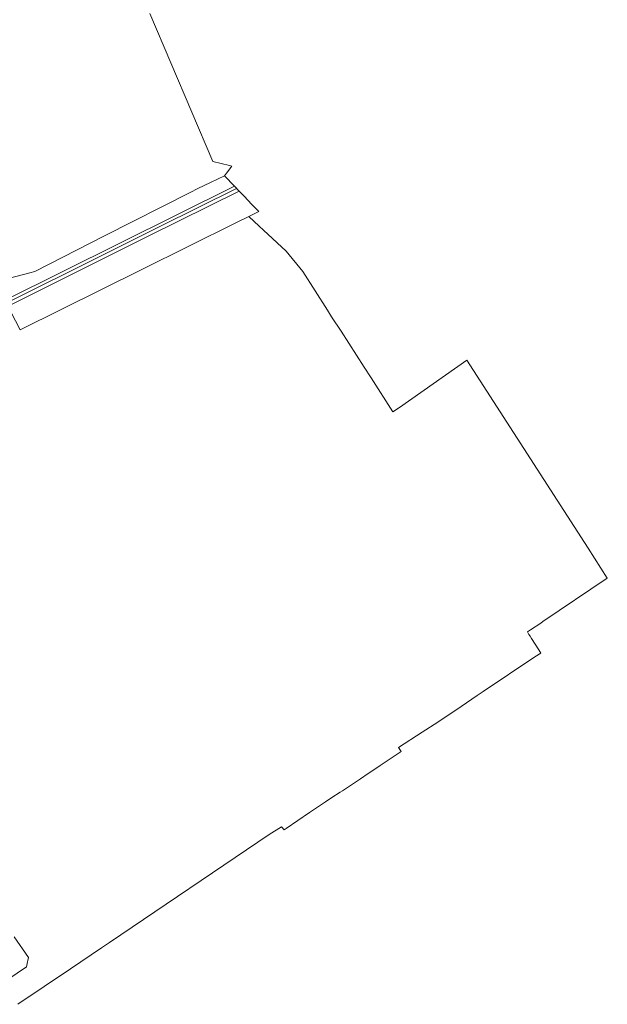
# Model space of a CAD drawing. Header units: millimetres. Extents: x -191 to 81095, y -508122 to 28741.
# Tile 252 of 255: x 6603 to 7041, y 10195 to 10930. Entities that reach past the tile are written whole.
import ezdxf

# ---------------------------------------------------------------- set-up
doc = ezdxf.new("R2010")
doc.units = ezdxf.units.MM
doc.linetypes.add('VE22-087 DB - VST Hervest-Dorsten ALK VA2736$0$1', pattern=[0])
for name, color, linetype, lineweight in [('VE22-087 DB - VST Hervest-Dorsten ALK VA2736$0$AX_Bahnverkehr', 7, 'VE22-087 DB - VST Hervest-Dorsten ALK VA2736$0$1', 18), ('VE22-087 DB - VST Hervest-Dorsten ALK VA2736$0$AX_Flurstueck', 9, 'VE22-087 DB - VST Hervest-Dorsten ALK VA2736$0$1', 18), ('VE22-087 DB - VST Hervest-Dorsten ALK VA2736$0$AX_Gleis', 7, 'VE22-087 DB - VST Hervest-Dorsten ALK VA2736$0$1', 18), ('VE22-087 DB - VST Hervest-Dorsten ALK VA2736$0$AX_IndustrieUndGewerbeflaeche', 7, 'VE22-087 DB - VST Hervest-Dorsten ALK VA2736$0$1', 18), ('VE22-087 DB - VST Hervest-Dorsten ALK VA2736$0$Flurgrenzen', 9, 'VE22-087 DB - VST Hervest-Dorsten ALK VA2736$0$1', 18)]:
    doc.layers.add(name, color=color, linetype=linetype, lineweight=lineweight)
doc.layers.add('XREF ALK Kataster', color=251, linetype='Continuous')

# ---------------------------------------------------------------- blocks, each defined once
blk = doc.blocks.new('VE22-087 DB - VST Hervest-Dorsten ALK VA2736')
at = {"layer": 'VE22-087 DB - VST Hervest-Dorsten ALK VA2736$0$AX_Bahnverkehr', "color": 253, "linetype": 'VE22-087 DB - VST Hervest-Dorsten ALK VA2736$0$1', "lineweight": 13, "ltscale": 0.5, "true_color": 0x999999}
blk.add_polyline3d([(6594, 10715.93, 0), (6698.38, 10768.08, 0), (6766.25, 10801.69, 0), (6762.78, 10805.33, 0), (6591.8, 10720.57, 0)], dxfattribs=at)
at = {"layer": 'VE22-087 DB - VST Hervest-Dorsten ALK VA2736$0$AX_Flurstueck', "linetype": 'VE22-087 DB - VST Hervest-Dorsten ALK VA2736$0$1', "lineweight": 13, "ltscale": 0.5}
blk.add_polyline3d([(6595.93, 10711.85, 0), (6602.92, 10698.35, 0), (6693.51, 10743.3, 0), (6763.74, 10778.14, 0), (6773.36, 10782.92, 0), (6780.77, 10786.48, 0), (6775.46, 10792.04, 0), (6770.07, 10797.69, 0), (6766.25, 10801.69, 0), (6762.78, 10805.33, 0), (6755.31, 10813.15, 0), (6744.8, 10808.22, 0), (6735.43, 10803.69, 0), (6729.75, 10800.8, 0), (6665.87, 10768.36, 0), (6613.83, 10741.92, 0), (6610.03, 10740.9, 0), (6590.23, 10735.56, 0)], dxfattribs=at)
at = {"layer": 'VE22-087 DB - VST Hervest-Dorsten ALK VA2736$0$AX_Gleis', "color": 7, "linetype": 'VE22-087 DB - VST Hervest-Dorsten ALK VA2736$0$1', "lineweight": 13, "ltscale": 0.5}
blk.add_polyline3d([(5609.03, 10228.62, 0), (5646.54, 10247.11, 0), (5717.2, 10282.37, 0), (5769.35, 10308.13, 0), (5821.85, 10334.2, 0), (5869.16, 10357.79, 0), (5925.22, 10385.7, 0), (5980.64, 10413.24, 0), (6068.21, 10456.95, 0), (6128.25, 10487.01, 0), (6184.47, 10514.87, 0), (6236.01, 10540.56, 0), (6298.82, 10571.75, 0), (6354.59, 10599.6, 0), (6420.98, 10632.52, 0), (6473.11, 10658.69, 0), (6528.05, 10686.08, 0), (6603.44, 10723.58, 0), (6652.83, 10748.17, 0), (6707.15, 10775.36, 0), (6764.32, 10803.71, 0)], dxfattribs=at)
at = {"layer": 'VE22-087 DB - VST Hervest-Dorsten ALK VA2736$0$AX_IndustrieUndGewerbeflaeche', "color": 253, "linetype": 'VE22-087 DB - VST Hervest-Dorsten ALK VA2736$0$1', "lineweight": 13, "ltscale": 0.5, "true_color": 0x999999}
blk.add_polyline3d([(6573.95, 10200.7, 0), (6607.7, 10223.31, 0), (6608.41, 10227.05, 0), (6608.61, 10228.14, 0), (6609.01, 10230.25, 0), (6598.32, 10245.86, 0)], dxfattribs=at)
at = {"layer": 'VE22-087 DB - VST Hervest-Dorsten ALK VA2736$0$Flurgrenzen', "ltscale": 0.5}
blk.add_polyline3d([(6601.1, 10195.46, 0), (6640.32, 10222.02, 0), (6663.46, 10237.63, 0), (6669.4, 10241.6, 0), (6788.65, 10322.03, 0), (6797.84, 10327.78, 0), (6799.64, 10325.57, 0), (6801.21, 10326.63, 0), (6818.57, 10338.38, 0), (6830.59, 10346.52, 0), (6835.27, 10349.69, 0), (6841.55, 10353.67, 0), (6843.18, 10354.7, 0), (6856.62, 10363.69, 0), (6859.06, 10365.31, 0), (6859.88, 10365.86, 0), (6871.39, 10373.56, 0), (6887, 10384.03, 0), (6885.05, 10386.93, 0), (6902.69, 10398.37, 0), (6914.32, 10405.9, 0), (6931.75, 10417.58, 0), (6943.72, 10425.6, 0), (6948.17, 10428.58, 0), (6986.78, 10454.46, 0), (6991.14, 10457.38, 0), (6989.59, 10459.79, 0), (6984.28, 10468.11, 0), (6983.09, 10469.97, 0), (6982.27, 10471.26, 0), (6981.11, 10473.07, 0), (6983.51, 10474.69, 0), (6991.01, 10479.74, 0), (6992.59, 10480.8, 0), (7040.7, 10513.2, 0), (7026.36, 10535.43, 0), (7008.17, 10563.66, 0), (6935.85, 10675.81, 0), (6885.86, 10640.54, 0), (6880.74, 10637.24, 0), (6864.54, 10662.55, 0), (6859.4, 10670.59, 0), (6842.16, 10697.31, 0), (6835.03, 10708.12, 0), (6831.98, 10712.91, 0), (6813.6, 10741.75, 0), (6801.28, 10756.95, 0), (6784.31, 10772.65, 0), (6781.13, 10775.59, 0), (6773.36, 10782.92, 0), (6780.77, 10786.48, 0), (6775.46, 10792.04, 0), (6770.07, 10797.69, 0), (6766.25, 10801.69, 0), (6762.78, 10805.33, 0), (6755.31, 10813.15, 0), (6756.85, 10815.18, 0), (6760.76, 10820.36, 0), (6759.08, 10820.77, 0), (6746.57, 10823.77, 0), (6730.92, 10860.5, 0), (6699.52, 10934.17, 0)], dxfattribs=at)

msp = doc.modelspace()

# ---------------------------------------------------------------- block references
at = {"layer": 'XREF ALK Kataster', "color": 251}
msp.add_blockref('VE22-087 DB - VST Hervest-Dorsten ALK VA2736', (0, 0), dxfattribs=at)

doc.saveas('drawing.dxf')
